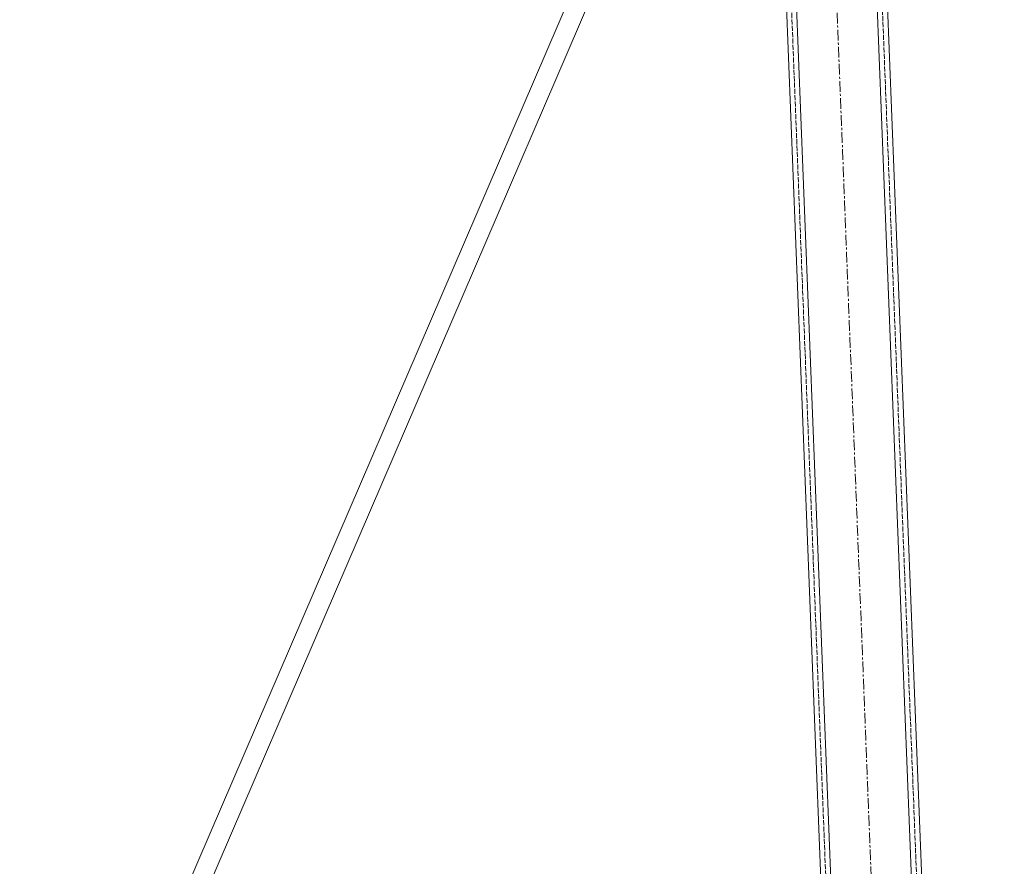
# Model space of a CAD drawing. Header units: millimetres. Extents: x -15129 to 9171, y -18789 to 5877.
# Tile 233 of 256: x -8322 to -7736, y -1759 to -1256. Entities that reach past the tile are written whole.
import ezdxf

# ---------------------------------------------------------------- set-up
doc = ezdxf.new("R2010")
doc.units = ezdxf.units.MM
doc.linetypes.add('ACAD_ISO02W100', pattern=[15, 12, -3])
doc.linetypes.add('CENTER', pattern=[50.8, 31.75, -6.35, 6.35, -6.35])
doc.layers.add('AS_Belki', color=145, linetype='Continuous')

msp = doc.modelspace()

# ---------------------------------------------------------------- linework, layer by layer
at = {"color": 5, "linetype": 'CENTER', "lineweight": 13, "ltscale": 0.2}
msp.add_line((-7865.18, -500.41, -8591.48), (-7736.11, -3774.46, 51965.58), dxfattribs=at)
at = {"layer": 'AS_Belki', "color": 145, "linetype": 'Continuous', "lineweight": 13, "ltscale": 0.25}
for p, q in [((-7876.65, -971.09), (-7796.26, -3010.13)), ((-7790.03, -3015.89), (-7870.65, -970.85)), ((-7742.07, -3014), (-7822.69, -968.96)), ((-7811.13, -1109.93), (-7736.31, -3007.77)), ((-7972.88, -1191.97), (-8321.86, -2002.47)), ((-8314.8, -2015.67), (-7961.64, -1195.48))]:
    msp.add_line(p, q, dxfattribs=at)
at = {"layer": 'AS_Belki', "color": 84, "linetype": 'ACAD_ISO02W100', "lineweight": 13, "ltscale": 0.25}
for p, q in [((-7873.65, -970.97), (-7793.27, -3010.01)), ((-7819.69, -968.84), (-7739.31, -3007.88))]:
    msp.add_line(p, q, dxfattribs=at)

doc.saveas('drawing.dxf')
